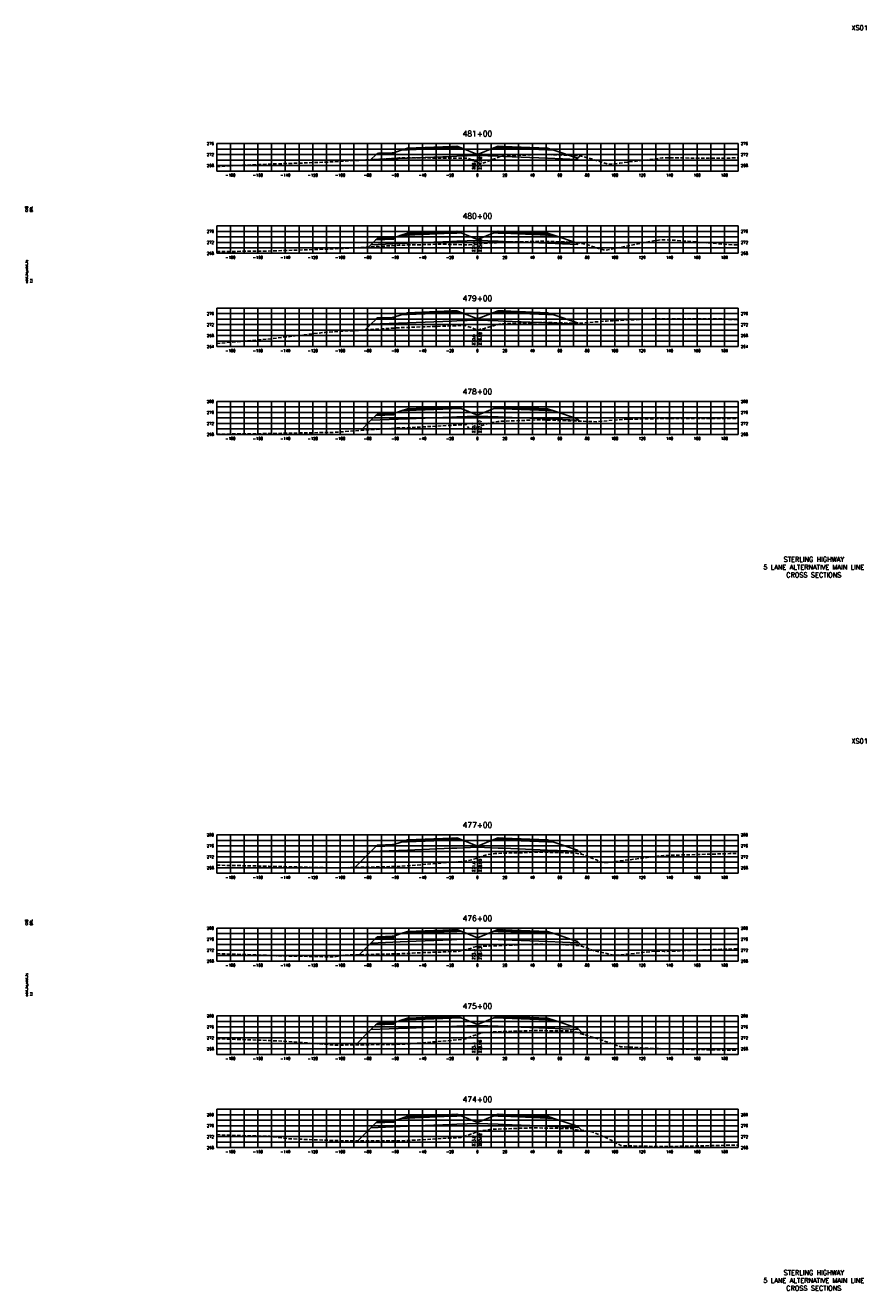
# Model space of a CAD drawing. Extents: x 37 to 10140, y -1968 to 9206.
# Tile 44 of 105: x 8067 to 8680, y 1576 to 2498. Entities that reach past the tile are written whole.
import ezdxf
from ezdxf.enums import TextEntityAlignment as Align

# ---------------------------------------------------------------- set-up
doc = ezdxf.new("R2010")
doc.units = 0
doc.header["$LTSCALE"] = 20
doc.header["$MEASUREMENT"] = 0
doc.linetypes.add('HIDDEN_050%', pattern=[0.1875, 0.125, -0.0625])
for name, color, linetype in [('S-AT-TXT175', 6, 'Continuous'), ('S-AT-TXT80', 1, 'Continuous'), ('XDATUM', 3, 'Continuous'), ('XEG', 1, 'HIDDEN_050%'), ('XFG', 2, 'Continuous'), ('XGRID', 251, 'Continuous'), ('XGRIDT', 2, 'Continuous'), ('XREF-BORDER', 7, 'Continuous')]:
    doc.layers.add(name, color=color, linetype=linetype)
doc.styles.add('L100', font='simplex.shx', dxfattribs={"height": 2})
doc.styles.add('L175', font='ROMANSM.shx', dxfattribs={"height": 3.5})
doc.styles.add('L80', font='ROMANSM.shx', dxfattribs={"height": 1.6})

# ---------------------------------------------------------------- blocks, each defined once
blk = doc.blocks.new('03025_00_att1')
at = {"layer": 'S-AT-TXT175', "style": 'L175'}
for tag, p in [('NUM', (32.402, 20.822)), ('LINE1', (30.64, 1.444)), ('LINE2', (30.64, 1.161)), ('LINE3', (30.64, 0.877))]:
    blk.add_attdef(tag, text='', height=0.175, dxfattribs=at).set_placement(p, align=Align.CENTER)
at = {"layer": 'S-AT-TXT80', "style": 'L80'}
for tag, p in [('DESIGNED', (2.094, 14.201)), ('CHECKED', (2.265, 14.201)), ('DRAFTED', (2.436, 14.201)), ('PCTB', (2.094, 11.605)), ('PSCALE', (2.265, 11.605)), ('PVIEW', (2.436, 11.605))]:
    blk.add_attdef(tag, p, '', height=0.08, rotation=90, dxfattribs=at)

msp = doc.modelspace()

# ---------------------------------------------------------------- linework, layer by layer
at = {"layer": 'XDATUM', "flags": 128}
for points in [[(8318.39, 2400.26), (8318.41, 2400.28), (8345, 2401.34), (8377, 2402.62), (8381, 2402.78), (8396, 2403.38), (8411, 2402.78), (8415, 2402.62), (8447, 2401.34), (8469, 2400.46), (8469, 2401.35), (8470.57, 2402.92)], [(8316.76, 2336.63), (8318.41, 2338.28), (8345, 2339.34), (8377, 2340.62), (8381, 2340.78), (8396, 2341.38), (8411, 2340.78), (8415, 2340.62), (8447, 2339.34), (8469, 2338.46), (8469, 2339.35), (8469.31, 2339.65)], [(8314.28, 2276.15), (8318.41, 2280.28), (8345, 2281.34), (8377, 2282.62), (8381, 2282.78), (8396, 2283.38), (8411, 2282.78), (8415, 2282.62), (8447, 2281.34), (8469, 2280.46), (8469, 2281.35), (8469.29, 2281.06)], [(8311, 2202.84), (8318.41, 2210.25), (8345, 2211.32), (8377, 2212.6), (8381, 2212.76), (8396, 2213.36), (8411, 2212.76), (8415, 2212.6), (8447, 2211.32), (8469, 2210.44), (8469, 2211.33), (8470.72, 2209.61)], [(8306.76, 1884.26), (8318.41, 1895.91), (8345, 1896.98), (8377, 1898.26), (8381, 1898.42), (8396, 1899.02), (8411, 1898.42), (8415, 1898.26), (8447, 1896.98), (8469, 1896.1), (8469, 1896.98), (8472.12, 1893.86)], [(8309.87, 1820.63), (8318.41, 1829.17), (8345, 1830.23), (8377, 1831.51), (8381, 1831.67), (8396, 1832.27), (8411, 1831.67), (8415, 1831.51), (8447, 1830.23), (8469, 1829.35), (8469, 1830.24), (8472.51, 1826.73)], [(8307.32, 1754.94), (8318.41, 1766.03), (8345, 1767.09), (8377, 1768.37), (8381, 1768.53), (8396, 1769.13), (8411, 1768.53), (8415, 1768.37), (8447, 1767.09), (8469, 1766.21), (8469, 1767.1), (8473.75, 1762.35)], [(8308.83, 1684.9), (8318.41, 1694.48), (8345, 1695.55), (8377, 1696.83), (8381, 1696.99), (8396, 1697.59), (8411, 1696.99), (8415, 1696.83), (8447, 1695.55), (8469, 1694.67), (8469, 1695.55), (8471.96, 1692.6)]]:
    msp.add_lwpolyline(points, dxfattribs=at)
at = {"layer": 'XEG', "flags": 128}
for points in [[(8206, 2395.22), (8227.94, 2396.3), (8242.61, 2396.97), (8276.09, 2398.09), (8290.61, 2398.67), (8324.24, 2400.59), (8338.61, 2401.53), (8341.49, 2401.52), (8346.89, 2401.72), (8359.39, 2401.54), (8361.84, 2401.5), (8369.66, 2401.38), (8370.61, 2401.37), (8372.85, 2401.33), (8388.86, 2401.49), (8396, 2398.34), (8398.65, 2397.18), (8398.67, 2397.16), (8399.16, 2397.35), (8412.95, 2402.68), (8417.5, 2403.16), (8417.96, 2403.19), (8421.01, 2403.3), (8444.13, 2404.11), (8447.21, 2404.01), (8468.06, 2403.28), (8471.72, 2402.75), (8472.45, 2402.67), (8475.29, 2401.97), (8475.89, 2401.79), (8491.61, 2396.96), (8499.72, 2397.73), (8530.63, 2401.54), (8564.99, 2401.43), (8578.63, 2401.42), (8586, 2401.62)], [(8206, 2333.29), (8242.91, 2333.62), (8253.5, 2333.99), (8290.91, 2335.19), (8301.36, 2335.77), (8338.92, 2337.85), (8343.63, 2338.04), (8369.35, 2338.65), (8389.02, 2338.18), (8389.23, 2338.04), (8389.93, 2338.2), (8396, 2338.72), (8399.3, 2339), (8404.88, 2339.63), (8409.84, 2339.75), (8415.07, 2340.23), (8432.44, 2340.47), (8442.54, 2340.8), (8448.77, 2340.6), (8467.33, 2340.13), (8468.57, 2339.8), (8475.67, 2338.38), (8484.82, 2335.31), (8489.13, 2334.16), (8522.74, 2340.91), (8530.93, 2341.94), (8540.66, 2341.48), (8578.94, 2338.39), (8586, 2338.1)], [(8206, 2266.25), (8243.21, 2269.45), (8284.7, 2274.35), (8291.21, 2274.7), (8332.85, 2277.32), (8339.22, 2277.77), (8345.54, 2277.98), (8387.22, 2279.46), (8388.68, 2278.91), (8395.93, 2276), (8396, 2276.01), (8398.33, 2276.59), (8401.2, 2277.3), (8409.28, 2279.66), (8411.95, 2280.26), (8413.13, 2280.61), (8423.5, 2280.94), (8441.1, 2281.62), (8454.18, 2281.37), (8467.31, 2281.02), (8473.52, 2281.14), (8482.31, 2282), (8486.12, 2282.25), (8489.95, 2282.62), (8492.42, 2282.7), (8494.63, 2282.89), (8523.22, 2284.12), (8531.23, 2284.27), (8573.6, 2284.25), (8579.24, 2283.84), (8586, 2283.48)], [(8206, 2200.17), (8243.51, 2200.56), (8246.15, 2200.67), (8291.52, 2201.47), (8294, 2201.66), (8339.52, 2204.82), (8342.75, 2204.73), (8387.87, 2207.15), (8390.17, 2203.68), (8391.05, 2203.93), (8394.56, 2204.94), (8396, 2205.39), (8406.11, 2208.57), (8409.61, 2209.15), (8410.84, 2209.46), (8419.33, 2209.77), (8440.31, 2210.61), (8456.28, 2210.14), (8466.86, 2209.76), (8470.53, 2209.61), (8480.19, 2209.35), (8483.36, 2209.25), (8487.67, 2209.69), (8494.78, 2210.29), (8499.15, 2210.66), (8504.61, 2210.98), (8527.13, 2211.47), (8531.53, 2211.58), (8577.91, 2211.63), (8579.54, 2211.62), (8581.16, 2211.58), (8586, 2211.6)], [(8206, 1885.93), (8242.47, 1885.18), (8243.81, 1885.12), (8290.32, 1883.96), (8291.82, 1883.91), (8338.18, 1884.99), (8339.82, 1885.01), (8343.47, 1885.34), (8388.9, 1889.03), (8395.13, 1890.87), (8396, 1891.17), (8402.71, 1893.46), (8405.73, 1894), (8408.56, 1894.45), (8425.98, 1894.94), (8438.94, 1895.41), (8455.88, 1895.13), (8465.83, 1894.85), (8470.11, 1894.16), (8472.53, 1893.8), (8482.74, 1889.72), (8488.2, 1887.51), (8527.15, 1892.44), (8531.84, 1893.01), (8577.48, 1894.28), (8579.84, 1894.33), (8586, 1894.43)], [(8206, 1821.43), (8238.79, 1820.37), (8244.12, 1820.13), (8249.48, 1819.89), (8292.12, 1819.01), (8294.3, 1819.55), (8298.59, 1820.34), (8333.83, 1821.25), (8340.12, 1821.42), (8347.35, 1821.62), (8348.39, 1821.78), (8354.61, 1822.11), (8382.07, 1823.05), (8391.73, 1825.38), (8393.3, 1826.19), (8395.83, 1826.67), (8396, 1826.69), (8396.03, 1826.7), (8406.58, 1827.03), (8418.74, 1827.54), (8437.88, 1828.37), (8452.67, 1828.11), (8465.43, 1827.83), (8468.71, 1827.29), (8472.56, 1826.72), (8480.47, 1823.71), (8490.32, 1821.47), (8495.92, 1820.19), (8527.08, 1823.33), (8532.14, 1823.04), (8573.8, 1824.63), (8580.14, 1824.65), (8586, 1825.25)], [(8206, 1759.4), (8244.42, 1758.08), (8253.79, 1757.73), (8292.42, 1754.74), (8301.94, 1754.87), (8340.43, 1755.33), (8351.86, 1756.08), (8386.3, 1758.96), (8391.4, 1761.02), (8396, 1762.64), (8398.41, 1763.48), (8402.15, 1763.85), (8405.31, 1764.24), (8423.64, 1764.93), (8436.59, 1765.37), (8448.93, 1765.23), (8464.82, 1765.02), (8465.85, 1764.76), (8467.99, 1764.11), (8484.97, 1758.93), (8491.76, 1756.56), (8500.21, 1753.61), (8525.95, 1752.29), (8532.44, 1752.08), (8542.68, 1751.88), (8580.45, 1750.98), (8586, 1751.27)], [(8206, 1689.62), (8209.94, 1689.12), (8244.72, 1688.3), (8258.09, 1686.51), (8292.72, 1685.13), (8306.24, 1684.89), (8340.73, 1685.03), (8353.37, 1685.6), (8384.18, 1687.45), (8392.66, 1690.31), (8396, 1691.52), (8396.91, 1691.85), (8399.52, 1692.34), (8404.9, 1693.26), (8415.72, 1693.73), (8436.27, 1694.43), (8445.93, 1694.25), (8464.2, 1693.91), (8465.72, 1693.56), (8468.02, 1693.05), (8472.62, 1692.52), (8479.58, 1691.57), (8493.53, 1685.49), (8500.5, 1681.45), (8523.81, 1680.94), (8532.74, 1680.76), (8546.99, 1681.08), (8580.75, 1681.82), (8586, 1681.9)]]:
    msp.add_lwpolyline(points, dxfattribs=at)
at = {"layer": 'XFG', "flags": 128}
for points in [[(8396, 2404.12), (8384.05, 2408.91), (8381, 2408.78), (8377, 2408.62), (8345, 2407.34), (8340.43, 2407.16), (8335, 2405.35), (8335, 2404.35), (8321.96, 2403.83), (8318.41, 2400.28), (8345, 2401.34), (8377, 2402.62), (8381, 2402.78), (8396, 2403.38), (8396, 2404.12)], [(8381, 2409.12), (8377, 2408.96), (8345, 2407.68), (8345, 2408.68), (8340.43, 2407.16), (8345, 2407.34), (8377, 2408.62), (8381, 2408.78), (8384.05, 2408.91), (8381, 2410.12), (8381, 2409.12)], [(8381, 2410.12), (8377, 2409.96), (8345, 2408.68), (8345, 2408.34), (8377, 2409.62), (8381, 2409.78), (8381, 2410.12)], [(8381, 2409.78), (8377, 2409.62), (8345, 2408.34), (8345, 2407.68), (8377, 2408.96), (8381, 2409.12), (8381, 2409.78)], [(8396, 2404.12), (8407.96, 2408.91), (8411, 2408.78), (8415, 2408.62), (8447, 2407.34), (8451.57, 2407.16), (8469, 2401.35), (8469, 2400.46), (8447, 2401.34), (8415, 2402.62), (8411, 2402.78), (8396, 2403.38)], [(8411, 2410.12), (8407.96, 2408.91), (8411, 2408.78), (8415, 2408.62), (8447, 2407.34), (8451.57, 2407.16), (8447, 2408.68), (8447, 2407.68), (8415, 2408.96), (8411, 2409.12), (8411, 2410.12)], [(8411, 2410.12), (8411, 2409.78), (8415, 2409.62), (8447, 2408.34), (8447, 2408.68), (8415, 2409.96), (8411, 2410.12)], [(8411, 2409.78), (8411, 2409.12), (8415, 2408.96), (8447, 2407.68), (8447, 2408.34), (8415, 2409.62), (8411, 2409.78)], [(8318.41, 2400.28), (8318.41, 2400.28), (8318.39, 2400.26)], [(8335, 2405.35), (8334, 2405.31), (8334, 2404.97), (8324, 2404.57), (8324, 2404.91), (8323, 2404.87), (8321.96, 2403.83), (8335, 2404.35), (8335, 2405.35)], [(8334, 2405.31), (8324, 2404.91), (8324, 2404.57), (8334, 2404.97), (8334, 2405.31)], [(8469, 2401.35), (8469, 2401.35), (8470.57, 2402.92)], [(8396, 2342.12), (8384.05, 2346.91), (8381, 2346.78), (8377, 2346.62), (8345, 2345.34), (8340.43, 2345.16), (8335, 2343.35), (8335, 2342.35), (8321.96, 2341.83), (8318.41, 2338.28), (8345, 2339.34), (8377, 2340.62), (8381, 2340.78), (8396, 2341.38), (8396, 2342.12)], [(8335, 2343.35), (8334, 2343.31), (8334, 2342.97), (8324, 2342.57), (8324, 2342.91), (8323, 2342.87), (8321.96, 2341.83), (8335, 2342.35), (8335, 2343.35)], [(8334, 2343.31), (8324, 2342.91), (8324, 2342.57), (8334, 2342.97), (8334, 2343.31)], [(8381, 2347.12), (8377, 2346.96), (8345, 2345.68), (8345, 2346.68), (8340.43, 2345.16), (8345, 2345.34), (8377, 2346.62), (8381, 2346.78), (8384.05, 2346.91), (8381, 2348.12), (8381, 2347.12)], [(8381, 2348.12), (8377, 2347.96), (8345, 2346.68), (8345, 2346.34), (8377, 2347.62), (8381, 2347.78), (8381, 2348.12)], [(8381, 2347.78), (8377, 2347.62), (8345, 2346.34), (8345, 2345.68), (8377, 2346.96), (8381, 2347.12), (8381, 2347.78)], [(8396, 2342.12), (8407.96, 2346.91), (8411, 2346.78), (8415, 2346.62), (8447, 2345.34), (8451.57, 2345.16), (8469, 2339.35), (8469, 2338.46), (8447, 2339.34), (8415, 2340.62), (8411, 2340.78), (8396, 2341.38)], [(8411, 2348.12), (8407.96, 2346.91), (8411, 2346.78), (8415, 2346.62), (8447, 2345.34), (8451.57, 2345.16), (8447, 2346.68), (8447, 2345.68), (8415, 2346.96), (8411, 2347.12), (8411, 2348.12)], [(8411, 2348.12), (8411, 2347.78), (8415, 2347.62), (8447, 2346.34), (8447, 2346.68), (8415, 2347.96), (8411, 2348.12)], [(8411, 2347.78), (8411, 2347.12), (8415, 2346.96), (8447, 2345.68), (8447, 2346.34), (8415, 2347.62), (8411, 2347.78)], [(8318.41, 2338.28), (8318.41, 2338.28), (8316.76, 2336.63)], [(8469, 2339.35), (8469, 2339.35), (8469.31, 2339.65)], [(8396, 2284.12), (8384.05, 2288.91), (8381, 2288.78), (8377, 2288.62), (8345, 2287.34), (8340.43, 2287.16), (8335, 2285.35), (8335, 2284.35), (8321.96, 2283.83), (8318.41, 2280.28), (8345, 2281.34), (8377, 2282.62), (8381, 2282.78), (8396, 2283.38), (8396, 2284.12)], [(8381, 2289.12), (8377, 2288.96), (8345, 2287.68), (8345, 2288.68), (8340.43, 2287.16), (8345, 2287.34), (8377, 2288.62), (8381, 2288.78), (8384.05, 2288.91), (8381, 2290.12), (8381, 2289.12)], [(8381, 2290.12), (8377, 2289.96), (8345, 2288.68), (8345, 2288.34), (8377, 2289.62), (8381, 2289.78), (8381, 2290.12)], [(8381, 2289.78), (8377, 2289.62), (8345, 2288.34), (8345, 2287.68), (8377, 2288.96), (8381, 2289.12), (8381, 2289.78)], [(8396, 2284.12), (8407.96, 2288.91), (8411, 2288.78), (8415, 2288.62), (8447, 2287.34), (8451.57, 2287.16), (8469, 2281.35), (8469, 2280.46), (8447, 2281.34), (8415, 2282.62), (8411, 2282.78), (8396, 2283.38)], [(8411, 2290.12), (8407.96, 2288.91), (8411, 2288.78), (8415, 2288.62), (8447, 2287.34), (8451.57, 2287.16), (8447, 2288.68), (8447, 2287.68), (8415, 2288.96), (8411, 2289.12), (8411, 2290.12)], [(8411, 2290.12), (8411, 2289.78), (8415, 2289.62), (8447, 2288.34), (8447, 2288.68), (8415, 2289.96), (8411, 2290.12)], [(8411, 2289.78), (8411, 2289.12), (8415, 2288.96), (8447, 2287.68), (8447, 2288.34), (8415, 2289.62), (8411, 2289.78)], [(8318.41, 2280.28), (8318.41, 2280.28), (8314.28, 2276.15)], [(8335, 2285.35), (8334, 2285.31), (8334, 2284.97), (8324, 2284.57), (8324, 2284.91), (8323, 2284.87), (8321.96, 2283.83), (8335, 2284.35), (8335, 2285.35)], [(8334, 2285.31), (8324, 2284.91), (8324, 2284.57), (8334, 2284.97), (8334, 2285.31)], [(8469, 2281.35), (8469, 2281.35), (8469.29, 2281.06)], [(8396, 2214.1), (8384.05, 2218.88), (8381, 2218.76), (8377, 2218.6), (8345, 2217.32), (8340.43, 2217.14), (8335, 2215.33), (8335, 2214.33), (8321.96, 2213.8), (8318.41, 2210.25), (8345, 2211.32), (8377, 2212.6), (8381, 2212.76), (8396, 2213.36), (8396, 2214.1)], [(8335, 2215.33), (8334, 2215.29), (8334, 2214.95), (8324, 2214.55), (8324, 2214.89), (8323, 2214.85), (8321.96, 2213.8), (8335, 2214.33), (8335, 2215.33)], [(8334, 2215.29), (8324, 2214.89), (8324, 2214.55), (8334, 2214.95), (8334, 2215.29)], [(8381, 2219.1), (8377, 2218.94), (8345, 2217.66), (8345, 2218.66), (8340.43, 2217.14), (8345, 2217.32), (8377, 2218.6), (8381, 2218.76), (8384.05, 2218.88), (8381, 2220.1), (8381, 2219.1)], [(8381, 2220.1), (8377, 2219.94), (8345, 2218.66), (8345, 2218.32), (8377, 2219.6), (8381, 2219.76), (8381, 2220.1)], [(8381, 2219.76), (8377, 2219.6), (8345, 2218.32), (8345, 2217.66), (8377, 2218.94), (8381, 2219.1), (8381, 2219.76)], [(8396, 2214.1), (8407.96, 2218.88), (8411, 2218.76), (8415, 2218.6), (8447, 2217.32), (8451.57, 2217.14), (8469, 2211.33), (8469, 2210.44), (8447, 2211.32), (8415, 2212.6), (8411, 2212.76), (8396, 2213.36)], [(8411, 2220.1), (8407.96, 2218.88), (8411, 2218.76), (8415, 2218.6), (8447, 2217.32), (8451.57, 2217.14), (8447, 2218.66), (8447, 2217.66), (8415, 2218.94), (8411, 2219.1), (8411, 2220.1)], [(8411, 2220.1), (8411, 2219.76), (8415, 2219.6), (8447, 2218.32), (8447, 2218.66), (8415, 2219.94), (8411, 2220.1)], [(8411, 2219.76), (8411, 2219.1), (8415, 2218.94), (8447, 2217.66), (8447, 2218.32), (8415, 2219.6), (8411, 2219.76)], [(8318.41, 2210.25), (8318.41, 2210.25), (8311, 2202.84)], [(8469, 2211.33), (8469, 2211.33), (8470.72, 2209.61)], [(8396, 1899.76), (8384.05, 1904.54), (8381, 1904.42), (8377, 1904.26), (8345, 1902.98), (8340.43, 1902.79), (8335, 1900.98), (8335, 1899.98), (8321.96, 1899.46), (8318.41, 1895.91), (8345, 1896.98), (8377, 1898.26), (8381, 1898.42), (8396, 1899.02), (8396, 1899.76)], [(8335, 1900.98), (8334, 1900.94), (8334, 1900.6), (8324, 1900.2), (8324, 1900.54), (8323, 1900.5), (8321.96, 1899.46), (8335, 1899.98), (8335, 1900.98)], [(8334, 1900.94), (8324, 1900.54), (8324, 1900.2), (8334, 1900.6), (8334, 1900.94)], [(8381, 1904.76), (8377, 1904.6), (8345, 1903.32), (8345, 1904.32), (8340.43, 1902.79), (8345, 1902.98), (8377, 1904.26), (8381, 1904.42), (8384.05, 1904.54), (8381, 1905.76), (8381, 1904.76)], [(8381, 1905.76), (8377, 1905.6), (8345, 1904.32), (8345, 1903.98), (8377, 1905.26), (8381, 1905.42), (8381, 1905.76)], [(8381, 1905.42), (8377, 1905.26), (8345, 1903.98), (8345, 1903.32), (8377, 1904.6), (8381, 1904.76), (8381, 1905.42)], [(8396, 1899.76), (8407.96, 1904.54), (8411, 1904.42), (8415, 1904.26), (8447, 1902.98), (8451.57, 1902.79), (8469, 1896.98), (8469, 1896.1), (8447, 1896.98), (8415, 1898.26), (8411, 1898.42), (8396, 1899.02)], [(8411, 1905.76), (8407.96, 1904.54), (8411, 1904.42), (8415, 1904.26), (8447, 1902.98), (8451.57, 1902.79), (8447, 1904.32), (8447, 1903.32), (8415, 1904.6), (8411, 1904.76), (8411, 1905.76)], [(8411, 1905.76), (8411, 1905.42), (8415, 1905.26), (8447, 1903.98), (8447, 1904.32), (8415, 1905.6), (8411, 1905.76)], [(8411, 1905.42), (8411, 1904.76), (8415, 1904.6), (8447, 1903.32), (8447, 1903.98), (8415, 1905.26), (8411, 1905.42)], [(8318.41, 1895.91), (8318.41, 1895.91), (8306.76, 1884.26)], [(8469, 1896.98), (8469, 1896.98), (8472.12, 1893.86)], [(8396, 1833.01), (8384.05, 1837.79), (8381, 1837.67), (8377, 1837.51), (8345, 1836.23), (8340.43, 1836.05), (8335, 1834.24), (8335, 1833.24), (8321.96, 1832.72), (8318.41, 1829.17), (8345, 1830.23), (8377, 1831.51), (8381, 1831.67), (8396, 1832.27), (8396, 1833.01)], [(8381, 1838.01), (8377, 1837.85), (8345, 1836.57), (8345, 1837.57), (8340.43, 1836.05), (8345, 1836.23), (8377, 1837.51), (8381, 1837.67), (8384.05, 1837.79), (8381, 1839.01), (8381, 1838.01)], [(8381, 1839.01), (8377, 1838.85), (8345, 1837.57), (8345, 1837.23), (8377, 1838.51), (8381, 1838.67), (8381, 1839.01)], [(8381, 1838.67), (8377, 1838.51), (8345, 1837.23), (8345, 1836.57), (8377, 1837.85), (8381, 1838.01), (8381, 1838.67)], [(8396, 1833.01), (8407.96, 1837.79), (8411, 1837.67), (8415, 1837.51), (8447, 1836.23), (8451.57, 1836.05), (8469, 1830.24), (8469, 1829.35), (8447, 1830.23), (8415, 1831.51), (8411, 1831.67), (8396, 1832.27)], [(8411, 1839.01), (8407.96, 1837.79), (8411, 1837.67), (8415, 1837.51), (8447, 1836.23), (8451.57, 1836.05), (8447, 1837.57), (8447, 1836.57), (8415, 1837.85), (8411, 1838.01), (8411, 1839.01)], [(8411, 1839.01), (8411, 1838.67), (8415, 1838.51), (8447, 1837.23), (8447, 1837.57), (8415, 1838.85), (8411, 1839.01)], [(8411, 1838.67), (8411, 1838.01), (8415, 1837.85), (8447, 1836.57), (8447, 1837.23), (8415, 1838.51), (8411, 1838.67)], [(8318.41, 1829.17), (8318.41, 1829.17), (8309.87, 1820.63)], [(8335, 1834.24), (8334, 1834.2), (8334, 1833.86), (8324, 1833.46), (8324, 1833.8), (8323, 1833.76), (8321.96, 1832.72), (8335, 1833.24), (8335, 1834.24)], [(8334, 1834.2), (8324, 1833.8), (8324, 1833.46), (8334, 1833.86), (8334, 1834.2)], [(8469, 1830.24), (8469, 1830.24), (8472.51, 1826.73)], [(8396, 1769.87), (8384.05, 1774.65), (8381, 1774.53), (8377, 1774.37), (8345, 1773.09), (8340.43, 1772.91), (8335, 1771.1), (8335, 1770.1), (8321.96, 1769.58), (8318.41, 1766.03), (8345, 1767.09), (8377, 1768.37), (8381, 1768.53), (8396, 1769.13), (8396, 1769.87)], [(8381, 1774.87), (8377, 1774.71), (8345, 1773.43), (8345, 1774.43), (8340.43, 1772.91), (8345, 1773.09), (8377, 1774.37), (8381, 1774.53), (8384.05, 1774.65), (8381, 1775.87), (8381, 1774.87)], [(8381, 1775.87), (8377, 1775.71), (8345, 1774.43), (8345, 1774.09), (8377, 1775.37), (8381, 1775.53), (8381, 1775.87)], [(8381, 1775.53), (8377, 1775.37), (8345, 1774.09), (8345, 1773.43), (8377, 1774.71), (8381, 1774.87), (8381, 1775.53)], [(8396, 1769.87), (8407.96, 1774.65), (8411, 1774.53), (8415, 1774.37), (8447, 1773.09), (8451.57, 1772.91), (8469, 1767.1), (8469, 1766.21), (8447, 1767.09), (8415, 1768.37), (8411, 1768.53), (8396, 1769.13)], [(8411, 1775.87), (8407.96, 1774.65), (8411, 1774.53), (8415, 1774.37), (8447, 1773.09), (8451.57, 1772.91), (8447, 1774.43), (8447, 1773.43), (8415, 1774.71), (8411, 1774.87), (8411, 1775.87)], [(8411, 1775.87), (8411, 1775.53), (8415, 1775.37), (8447, 1774.09), (8447, 1774.43), (8415, 1775.71), (8411, 1775.87)], [(8411, 1775.53), (8411, 1774.87), (8415, 1774.71), (8447, 1773.43), (8447, 1774.09), (8415, 1775.37), (8411, 1775.53)], [(8318.41, 1766.03), (8318.41, 1766.03), (8307.32, 1754.94)], [(8335, 1771.1), (8334, 1771.06), (8334, 1770.72), (8324, 1770.32), (8324, 1770.66), (8323, 1770.62), (8321.96, 1769.58), (8335, 1770.1), (8335, 1771.1)], [(8334, 1771.06), (8324, 1770.66), (8324, 1770.32), (8334, 1770.72), (8334, 1771.06)], [(8469, 1767.1), (8469, 1767.1), (8473.75, 1762.35)], [(8396, 1698.33), (8384.05, 1703.11), (8381, 1702.99), (8377, 1702.83), (8345, 1701.55), (8340.43, 1701.36), (8335, 1699.55), (8335, 1698.55), (8321.96, 1698.03), (8318.41, 1694.48), (8345, 1695.55), (8377, 1696.83), (8381, 1696.99), (8396, 1697.59), (8396, 1698.33)], [(8335, 1699.55), (8334, 1699.51), (8334, 1699.17), (8324, 1698.77), (8324, 1699.11), (8323, 1699.07), (8321.96, 1698.03), (8335, 1698.55), (8335, 1699.55)], [(8334, 1699.51), (8324, 1699.11), (8324, 1698.77), (8334, 1699.17), (8334, 1699.51)], [(8381, 1703.33), (8377, 1703.17), (8345, 1701.89), (8345, 1702.89), (8340.43, 1701.36), (8345, 1701.55), (8377, 1702.83), (8381, 1702.99), (8384.05, 1703.11), (8381, 1704.33), (8381, 1703.33)], [(8381, 1704.33), (8377, 1704.17), (8345, 1702.89), (8345, 1702.55), (8377, 1703.83), (8381, 1703.99), (8381, 1704.33)], [(8381, 1703.99), (8377, 1703.83), (8345, 1702.55), (8345, 1701.89), (8377, 1703.17), (8381, 1703.33), (8381, 1703.99)], [(8396, 1698.33), (8407.96, 1703.11), (8411, 1702.99), (8415, 1702.83), (8447, 1701.55), (8451.57, 1701.36), (8469, 1695.55), (8469, 1694.67), (8447, 1695.55), (8415, 1696.83), (8411, 1696.99), (8396, 1697.59)], [(8411, 1704.33), (8407.96, 1703.11), (8411, 1702.99), (8415, 1702.83), (8447, 1701.55), (8451.57, 1701.36), (8447, 1702.89), (8447, 1701.89), (8415, 1703.17), (8411, 1703.33), (8411, 1704.33)], [(8411, 1704.33), (8411, 1703.99), (8415, 1703.83), (8447, 1702.55), (8447, 1702.89), (8415, 1704.17), (8411, 1704.33)], [(8411, 1703.99), (8411, 1703.33), (8415, 1703.17), (8447, 1701.89), (8447, 1702.55), (8415, 1703.83), (8411, 1703.99)], [(8318.41, 1694.48), (8318.41, 1694.48), (8308.83, 1684.9)], [(8469, 1695.55), (8469, 1695.55), (8471.96, 1692.6)]]:
    msp.add_lwpolyline(points, dxfattribs=at)
at = {"layer": 'XGRID'}
for p, q in [((8206, 2392), (8206, 2412)), ((8206, 2412), (8586, 2412)), ((8206, 2408), (8586, 2408)), ((8216, 2392), (8216, 2412)), ((8226, 2392), (8226, 2412)), ((8236, 2392), (8236, 2412)), ((8246, 2392), (8246, 2412)), ((8256, 2392), (8256, 2412)), ((8266, 2392), (8266, 2412)), ((8276, 2392), (8276, 2412)), ((8286, 2392), (8286, 2412)), ((8296, 2392), (8296, 2412)), ((8306, 2392), (8306, 2412)), ((8316, 2392), (8316, 2412)), ((8326, 2392), (8326, 2412)), ((8336, 2392), (8336, 2412)), ((8346, 2392), (8346, 2412)), ((8356, 2392), (8356, 2412)), ((8366, 2392), (8366, 2412)), ((8376, 2392), (8376, 2412)), ((8386, 2392), (8386, 2412)), ((8396, 2392), (8396, 2412)), ((8406, 2392), (8406, 2412)), ((8416, 2392), (8416, 2412)), ((8426, 2392), (8426, 2412)), ((8436, 2392), (8436, 2412)), ((8446, 2392), (8446, 2412)), ((8456, 2392), (8456, 2412)), ((8466, 2392), (8466, 2412)), ((8476, 2392), (8476, 2412)), ((8486, 2392), (8486, 2412)), ((8496, 2392), (8496, 2412)), ((8506, 2392), (8506, 2412)), ((8516, 2392), (8516, 2412)), ((8526, 2392), (8526, 2412)), ((8536, 2392), (8536, 2412)), ((8546, 2392), (8546, 2412)), ((8556, 2392), (8556, 2412)), ((8566, 2392), (8566, 2412)), ((8576, 2392), (8576, 2412)), ((8586, 2392), (8586, 2412)), ((8206, 2404), (8586, 2404)), ((8206, 2400), (8586, 2400)), ((8206, 2396), (8586, 2396)), ((8206, 2392), (8586, 2392)), ((8206, 2332), (8206, 2352)), ((8206, 2352), (8586, 2352)), ((8206, 2348), (8586, 2348)), ((8206, 2344), (8586, 2344)), ((8216, 2332), (8216, 2352)), ((8226, 2332), (8226, 2352)), ((8236, 2332), (8236, 2352)), ((8246, 2332), (8246, 2352)), ((8256, 2332), (8256, 2352)), ((8266, 2332), (8266, 2352)), ((8276, 2332), (8276, 2352)), ((8286, 2332), (8286, 2352)), ((8296, 2332), (8296, 2352)), ((8306, 2332), (8306, 2352)), ((8316, 2332), (8316, 2352)), ((8326, 2332), (8326, 2352)), ((8336, 2332), (8336, 2352)), ((8346, 2332), (8346, 2352)), ((8356, 2332), (8356, 2352)), ((8366, 2332), (8366, 2352)), ((8376, 2332), (8376, 2352)), ((8386, 2332), (8386, 2352)), ((8396, 2332), (8396, 2352)), ((8406, 2332), (8406, 2352)), ((8416, 2332), (8416, 2352)), ((8426, 2332), (8426, 2352)), ((8436, 2332), (8436, 2352)), ((8446, 2332), (8446, 2352)), ((8456, 2332), (8456, 2352)), ((8466, 2332), (8466, 2352)), ((8476, 2332), (8476, 2352)), ((8486, 2332), (8486, 2352)), ((8496, 2332), (8496, 2352)), ((8506, 2332), (8506, 2352)), ((8516, 2332), (8516, 2352)), ((8526, 2332), (8526, 2352)), ((8536, 2332), (8536, 2352)), ((8546, 2332), (8546, 2352)), ((8556, 2332), (8556, 2352)), ((8566, 2332), (8566, 2352)), ((8576, 2332), (8576, 2352)), ((8586, 2332), (8586, 2352)), ((8206, 2340), (8586, 2340)), ((8206, 2336), (8586, 2336)), ((8206, 2332), (8586, 2332)), ((8206, 2264), (8206, 2292)), ((8206, 2292), (8586, 2292)), ((8206, 2288), (8586, 2288)), ((8216, 2264), (8216, 2292)), ((8226, 2264), (8226, 2292)), ((8236, 2264), (8236, 2292)), ((8246, 2264), (8246, 2292)), ((8256, 2264), (8256, 2292)), ((8266, 2264), (8266, 2292)), ((8276, 2264), (8276, 2292)), ((8286, 2264), (8286, 2292)), ((8296, 2264), (8296, 2292)), ((8306, 2264), (8306, 2292)), ((8316, 2264), (8316, 2292)), ((8326, 2264), (8326, 2292)), ((8336, 2264), (8336, 2292)), ((8346, 2264), (8346, 2292)), ((8356, 2264), (8356, 2292)), ((8366, 2264), (8366, 2292)), ((8376, 2264), (8376, 2292)), ((8386, 2264), (8386, 2292)), ((8396, 2264), (8396, 2292)), ((8406, 2264), (8406, 2292)), ((8416, 2264), (8416, 2292)), ((8426, 2264), (8426, 2292)), ((8436, 2264), (8436, 2292)), ((8446, 2264), (8446, 2292)), ((8456, 2264), (8456, 2292)), ((8466, 2264), (8466, 2292)), ((8476, 2264), (8476, 2292)), ((8486, 2264), (8486, 2292)), ((8496, 2264), (8496, 2292)), ((8506, 2264), (8506, 2292)), ((8516, 2264), (8516, 2292)), ((8526, 2264), (8526, 2292)), ((8536, 2264), (8536, 2292)), ((8546, 2264), (8546, 2292)), ((8556, 2264), (8556, 2292)), ((8566, 2264), (8566, 2292)), ((8576, 2264), (8576, 2292)), ((8586, 2264), (8586, 2292)), ((8206, 2284), (8586, 2284)), ((8206, 2280), (8586, 2280)), ((8206, 2276), (8586, 2276)), ((8206, 2272), (8586, 2272)), ((8206, 2268), (8586, 2268)), ((8206, 2264), (8586, 2264)), ((8206, 2200), (8206, 2224)), ((8206, 2224), (8586, 2224)), ((8216, 2200), (8216, 2224)), ((8226, 2200), (8226, 2224)), ((8236, 2200), (8236, 2224)), ((8246, 2200), (8246, 2224)), ((8256, 2200), (8256, 2224)), ((8266, 2200), (8266, 2224)), ((8276, 2200), (8276, 2224)), ((8286, 2200), (8286, 2224)), ((8296, 2200), (8296, 2224)), ((8306, 2200), (8306, 2224)), ((8316, 2200), (8316, 2224)), ((8326, 2200), (8326, 2224)), ((8336, 2200), (8336, 2224)), ((8346, 2200), (8346, 2224)), ((8356, 2200), (8356, 2224)), ((8366, 2200), (8366, 2224)), ((8376, 2200), (8376, 2224)), ((8386, 2200), (8386, 2224)), ((8396, 2200), (8396, 2224)), ((8406, 2200), (8406, 2224)), ((8416, 2200), (8416, 2224)), ((8426, 2200), (8426, 2224)), ((8436, 2200), (8436, 2224)), ((8446, 2200), (8446, 2224)), ((8456, 2200), (8456, 2224)), ((8466, 2200), (8466, 2224)), ((8476, 2200), (8476, 2224)), ((8486, 2200), (8486, 2224)), ((8496, 2200), (8496, 2224)), ((8506, 2200), (8506, 2224)), ((8516, 2200), (8516, 2224)), ((8526, 2200), (8526, 2224)), ((8536, 2200), (8536, 2224)), ((8546, 2200), (8546, 2224)), ((8556, 2200), (8556, 2224)), ((8566, 2200), (8566, 2224)), ((8576, 2200), (8576, 2224)), ((8586, 2200), (8586, 2224)), ((8206, 2220), (8586, 2220)), ((8206, 2216), (8586, 2216)), ((8206, 2212), (8586, 2212)), ((8206, 2208), (8586, 2208)), ((8206, 2204), (8586, 2204)), ((8206, 2200), (8586, 2200)), ((8206, 1880), (8206, 1908)), ((8206, 1908), (8586, 1908)), ((8206, 1904), (8586, 1904)), ((8216, 1880), (8216, 1908)), ((8226, 1880), (8226, 1908)), ((8236, 1880), (8236, 1908)), ((8246, 1880), (8246, 1908)), ((8256, 1880), (8256, 1908)), ((8266, 1880), (8266, 1908)), ((8276, 1880), (8276, 1908)), ((8286, 1880), (8286, 1908)), ((8296, 1880), (8296, 1908)), ((8306, 1880), (8306, 1908)), ((8316, 1880), (8316, 1908)), ((8326, 1880), (8326, 1908)), ((8336, 1880), (8336, 1908)), ((8346, 1880), (8346, 1908)), ((8356, 1880), (8356, 1908)), ((8366, 1880), (8366, 1908)), ((8376, 1880), (8376, 1908)), ((8386, 1880), (8386, 1908)), ((8396, 1880), (8396, 1908)), ((8406, 1880), (8406, 1908)), ((8416, 1880), (8416, 1908)), ((8426, 1880), (8426, 1908)), ((8436, 1880), (8436, 1908)), ((8446, 1880), (8446, 1908)), ((8456, 1880), (8456, 1908)), ((8466, 1880), (8466, 1908)), ((8476, 1880), (8476, 1908)), ((8486, 1880), (8486, 1908)), ((8496, 1880), (8496, 1908)), ((8506, 1880), (8506, 1908)), ((8516, 1880), (8516, 1908)), ((8526, 1880), (8526, 1908)), ((8536, 1880), (8536, 1908)), ((8546, 1880), (8546, 1908)), ((8556, 1880), (8556, 1908)), ((8566, 1880), (8566, 1908)), ((8576, 1880), (8576, 1908)), ((8586, 1880), (8586, 1908)), ((8206, 1900), (8586, 1900)), ((8206, 1896), (8586, 1896)), ((8206, 1892), (8586, 1892)), ((8206, 1888), (8586, 1888)), ((8206, 1884), (8586, 1884)), ((8206, 1880), (8586, 1880)), ((8206, 1816), (8206, 1840)), ((8206, 1840), (8586, 1840)), ((8206, 1836), (8586, 1836)), ((8216, 1816), (8216, 1840)), ((8226, 1816), (8226, 1840)), ((8236, 1816), (8236, 1840)), ((8246, 1816), (8246, 1840)), ((8256, 1816), (8256, 1840)), ((8266, 1816), (8266, 1840)), ((8276, 1816), (8276, 1840)), ((8286, 1816), (8286, 1840)), ((8296, 1816), (8296, 1840)), ((8306, 1816), (8306, 1840)), ((8316, 1816), (8316, 1840)), ((8326, 1816), (8326, 1840)), ((8336, 1816), (8336, 1840)), ((8346, 1816), (8346, 1840)), ((8356, 1816), (8356, 1840)), ((8366, 1816), (8366, 1840)), ((8376, 1816), (8376, 1840)), ((8386, 1816), (8386, 1840)), ((8396, 1816), (8396, 1840)), ((8406, 1816), (8406, 1840)), ((8416, 1816), (8416, 1840)), ((8426, 1816), (8426, 1840)), ((8436, 1816), (8436, 1840)), ((8446, 1816), (8446, 1840)), ((8456, 1816), (8456, 1840)), ((8466, 1816), (8466, 1840)), ((8476, 1816), (8476, 1840)), ((8486, 1816), (8486, 1840)), ((8496, 1816), (8496, 1840)), ((8506, 1816), (8506, 1840)), ((8516, 1816), (8516, 1840)), ((8526, 1816), (8526, 1840)), ((8536, 1816), (8536, 1840)), ((8546, 1816), (8546, 1840)), ((8556, 1816), (8556, 1840)), ((8566, 1816), (8566, 1840)), ((8576, 1816), (8576, 1840)), ((8586, 1816), (8586, 1840)), ((8206, 1832), (8586, 1832)), ((8206, 1828), (8586, 1828)), ((8206, 1824), (8586, 1824)), ((8206, 1820), (8586, 1820)), ((8206, 1816), (8586, 1816)), ((8206, 1748), (8206, 1776)), ((8206, 1776), (8586, 1776)), ((8206, 1772), (8586, 1772)), ((8216, 1748), (8216, 1776)), ((8226, 1748), (8226, 1776)), ((8236, 1748), (8236, 1776)), ((8246, 1748), (8246, 1776)), ((8256, 1748), (8256, 1776)), ((8266, 1748), (8266, 1776)), ((8276, 1748), (8276, 1776)), ((8286, 1748), (8286, 1776)), ((8296, 1748), (8296, 1776)), ((8306, 1748), (8306, 1776)), ((8316, 1748), (8316, 1776)), ((8326, 1748), (8326, 1776)), ((8336, 1748), (8336, 1776)), ((8346, 1748), (8346, 1776)), ((8356, 1748), (8356, 1776)), ((8366, 1748), (8366, 1776)), ((8376, 1748), (8376, 1776)), ((8386, 1748), (8386, 1776)), ((8396, 1748), (8396, 1776)), ((8406, 1748), (8406, 1776)), ((8416, 1748), (8416, 1776)), ((8426, 1748), (8426, 1776)), ((8436, 1748), (8436, 1776)), ((8446, 1748), (8446, 1776)), ((8456, 1748), (8456, 1776)), ((8466, 1748), (8466, 1776)), ((8476, 1748), (8476, 1776)), ((8486, 1748), (8486, 1776)), ((8496, 1748), (8496, 1776)), ((8506, 1748), (8506, 1776)), ((8516, 1748), (8516, 1776)), ((8526, 1748), (8526, 1776)), ((8536, 1748), (8536, 1776)), ((8546, 1748), (8546, 1776)), ((8556, 1748), (8556, 1776)), ((8566, 1748), (8566, 1776)), ((8576, 1748), (8576, 1776)), ((8586, 1748), (8586, 1776)), ((8206, 1768), (8586, 1768)), ((8206, 1764), (8586, 1764)), ((8206, 1760), (8586, 1760)), ((8206, 1756), (8586, 1756)), ((8206, 1752), (8586, 1752)), ((8206, 1748), (8586, 1748)), ((8206, 1680), (8206, 1708)), ((8206, 1708), (8586, 1708)), ((8216, 1680), (8216, 1708)), ((8226, 1680), (8226, 1708)), ((8236, 1680), (8236, 1708)), ((8246, 1680), (8246, 1708)), ((8256, 1680), (8256, 1708)), ((8266, 1680), (8266, 1708)), ((8276, 1680), (8276, 1708)), ((8286, 1680), (8286, 1708)), ((8296, 1680), (8296, 1708)), ((8306, 1680), (8306, 1708)), ((8316, 1680), (8316, 1708)), ((8326, 1680), (8326, 1708)), ((8336, 1680), (8336, 1708)), ((8346, 1680), (8346, 1708)), ((8356, 1680), (8356, 1708)), ((8366, 1680), (8366, 1708)), ((8376, 1680), (8376, 1708)), ((8386, 1680), (8386, 1708)), ((8396, 1680), (8396, 1708)), ((8406, 1680), (8406, 1708)), ((8416, 1680), (8416, 1708)), ((8426, 1680), (8426, 1708)), ((8436, 1680), (8436, 1708)), ((8446, 1680), (8446, 1708)), ((8456, 1680), (8456, 1708)), ((8466, 1680), (8466, 1708)), ((8476, 1680), (8476, 1708)), ((8486, 1680), (8486, 1708)), ((8496, 1680), (8496, 1708)), ((8506, 1680), (8506, 1708)), ((8516, 1680), (8516, 1708)), ((8526, 1680), (8526, 1708)), ((8536, 1680), (8536, 1708)), ((8546, 1680), (8546, 1708)), ((8556, 1680), (8556, 1708)), ((8566, 1680), (8566, 1708)), ((8576, 1680), (8576, 1708)), ((8586, 1680), (8586, 1708)), ((8206, 1704), (8586, 1704)), ((8206, 1700), (8586, 1700)), ((8206, 1696), (8586, 1696)), ((8206, 1692), (8586, 1692)), ((8206, 1688), (8586, 1688)), ((8206, 1684), (8586, 1684)), ((8206, 1680), (8586, 1680))]:
    msp.add_line(p, q, dxfattribs=at)

# ---------------------------------------------------------------- block references
at = {"layer": 'XREF-BORDER'}
ref = msp.add_blockref('03025_00_att1', (8026.45, 2078.23), dxfattribs=dict(at, xscale=20, yscale=20, zscale=20))
ref.add_attrib('LINE1', 'STERLING HIGHWAY', dxfattribs={"layer": 'S-AT-TXT175', "height": 3.5, "style": 'L175'}).set_placement((8641.07, 2107.1), align=Align.CENTER)
ref.add_attrib('LINE2', '5 LANE ALTERNATIVE MAIN LINE', dxfattribs={"layer": 'S-AT-TXT175', "height": 3.5, "style": 'L175'}).set_placement((8641.07, 2101.44), align=Align.CENTER)
ref.add_attrib('LINE3', 'CROSS SECTIONS', dxfattribs={"layer": 'S-AT-TXT175', "height": 3.5, "style": 'L175'}).set_placement((8641.07, 2095.77), align=Align.CENTER)
ref.add_attrib('NUM', 'XS01', dxfattribs={"layer": 'S-AT-TXT175', "height": 3.5, "style": 'L175'}).set_placement((8674.49, 2494.66), align=Align.CENTER)
ref.add_attrib('DESIGNED', 'CAB', (8068.33, 2362.25), dxfattribs={"layer": 'S-AT-TXT80', "height": 1.6, "rotation": 90, "style": 'L80'})
ref.add_attrib('CHECKED', 'DRL', (8071.74, 2362.25), dxfattribs={"layer": 'S-AT-TXT80', "height": 1.6, "rotation": 90, "style": 'L80'})
ref.add_attrib('PCTB', 'adot_hs,adot_fs', (8068.33, 2310.32), dxfattribs={"layer": 'S-AT-TXT80', "height": 1.6, "rotation": 90, "style": 'L80'})
ref.add_attrib('PSCALE', '1:1', (8071.74, 2310.32), dxfattribs={"layer": 'S-AT-TXT80', "height": 1.6, "rotation": 90, "style": 'L80'})
ref = msp.add_blockref('03025_00_att1', (8026.45, 1558.23), dxfattribs=dict(at, xscale=20, yscale=20, zscale=20))
ref.add_attrib('LINE1', 'STERLING HIGHWAY', dxfattribs={"layer": 'S-AT-TXT175', "height": 3.5, "style": 'L175'}).set_placement((8641.07, 1587.1), align=Align.CENTER)
ref.add_attrib('LINE2', '5 LANE ALTERNATIVE MAIN LINE', dxfattribs={"layer": 'S-AT-TXT175', "height": 3.5, "style": 'L175'}).set_placement((8641.07, 1581.44), align=Align.CENTER)
ref.add_attrib('LINE3', 'CROSS SECTIONS', dxfattribs={"layer": 'S-AT-TXT175', "height": 3.5, "style": 'L175'}).set_placement((8641.07, 1575.77), align=Align.CENTER)
ref.add_attrib('NUM', 'XS01', dxfattribs={"layer": 'S-AT-TXT175', "height": 3.5, "style": 'L175'}).set_placement((8674.49, 1974.66), align=Align.CENTER)
ref.add_attrib('DESIGNED', 'CAB', (8068.33, 1842.25), dxfattribs={"layer": 'S-AT-TXT80', "height": 1.6, "rotation": 90, "style": 'L80'})
ref.add_attrib('CHECKED', 'DRL', (8071.74, 1842.25), dxfattribs={"layer": 'S-AT-TXT80', "height": 1.6, "rotation": 90, "style": 'L80'})
ref.add_attrib('PCTB', 'adot_hs,adot_fs', (8068.33, 1790.32), dxfattribs={"layer": 'S-AT-TXT80', "height": 1.6, "rotation": 90, "style": 'L80'})
ref.add_attrib('PSCALE', '1:1', (8071.74, 1790.32), dxfattribs={"layer": 'S-AT-TXT80', "height": 1.6, "rotation": 90, "style": 'L80'})

# ---------------------------------------------------------------- texts
at = {"layer": 'XGRIDT', "style": 'L100'}
for s, p in [('481+00', (8396, 2416)), ('480+00', (8396, 2356)), ('479+00', (8396, 2296)), ('478+00', (8396, 2228)), ('477+00', (8396, 1912)), ('476+00', (8396, 1844)), ('475+00', (8396, 1780)), ('474+00', (8396, 1712))]:
    msp.add_text(s, height=4, dxfattribs=at).set_placement(p, align=Align.BOTTOM_CENTER)
for s, p in [('276', (8204, 2412)), ('272', (8204, 2404)), ('268', (8204, 2396)), ('276', (8204, 2348)), ('272', (8204, 2340)), ('268', (8204, 2332)), ('276', (8204, 2288)), ('272', (8204, 2280)), ('268', (8204, 2272)), ('264', (8204, 2264)), ('280', (8204, 2224)), ('276', (8204, 2216)), ('272', (8204, 2208)), ('268', (8204, 2200)), ('280', (8204, 1908)), ('276', (8204, 1900)), ('272', (8204, 1892)), ('268', (8204, 1884)), ('280', (8204, 1840)), ('276', (8204, 1832)), ('272', (8204, 1824)), ('268', (8204, 1816)), ('280', (8204, 1776)), ('276', (8204, 1768)), ('272', (8204, 1760)), ('268', (8204, 1752)), ('280', (8204, 1704)), ('276', (8204, 1696)), ('272', (8204, 1688)), ('268', (8204, 1680))]:
    msp.add_text(s, height=2, dxfattribs=at).set_placement(p, align=Align.MIDDLE_RIGHT)
for s, p in [('276', (8588, 2412)), ('272', (8588, 2404)), ('268', (8588, 2396)), ('276', (8588, 2348)), ('272', (8588, 2340)), ('268', (8588, 2332)), ('276', (8588, 2288)), ('272', (8588, 2280)), ('268', (8588, 2272)), ('264', (8588, 2264)), ('280', (8588, 2224)), ('276', (8588, 2216)), ('272', (8588, 2208)), ('268', (8588, 2200)), ('280', (8588, 1908)), ('276', (8588, 1900)), ('272', (8588, 1892)), ('268', (8588, 1884)), ('280', (8588, 1840)), ('276', (8588, 1832)), ('272', (8588, 1824)), ('268', (8588, 1816)), ('280', (8588, 1776)), ('276', (8588, 1768)), ('272', (8588, 1760)), ('268', (8588, 1752)), ('280', (8588, 1704)), ('276', (8588, 1696)), ('272', (8588, 1688)), ('268', (8588, 1680))]:
    msp.add_text(s, height=2, dxfattribs=at).set_placement(p, align=Align.MIDDLE_LEFT)
for s, p in [('269.2', (8395, 2393)), ('271.4', (8395, 2333)), ('270.0', (8395, 2265)), ('270.7', (8395, 2201)), ('271.6', (8395, 1881)), ('273.3', (8395, 1817)), ('273.3', (8395, 1749)), ('273.8', (8395, 1681))]:
    msp.add_text(s, height=2, rotation=90, dxfattribs=at).set_placement(p, align=Align.BOTTOM_LEFT)
for s, p in [('274.98', (8397, 2393)), ('275.98', (8397, 2333)), ('276.98', (8397, 2265)), ('277.97', (8397, 2201)), ('278.80', (8397, 1881)), ('279.43', (8397, 1817)), ('279.86', (8397, 1749)), ('280.08', (8397, 1681))]:
    msp.add_text(s, height=2, rotation=90, dxfattribs=at).set_placement(p, align=Align.TOP_LEFT)
for s, p in [('-180', (8216, 2390)), ('-160', (8236, 2390)), ('-140', (8256, 2390)), ('-120', (8276, 2390)), ('-100', (8296, 2390)), ('-80', (8316, 2390)), ('-60', (8336, 2390)), ('-40', (8356, 2390)), ('-20', (8376, 2390)), ('0', (8396, 2390)), ('20', (8416, 2390)), ('40', (8436, 2390)), ('60', (8456, 2390)), ('80', (8476, 2390)), ('100', (8496, 2390)), ('120', (8516, 2390)), ('140', (8536, 2390)), ('160', (8556, 2390)), ('180', (8576, 2390)), ('-180', (8216, 2330)), ('-160', (8236, 2330)), ('-140', (8256, 2330)), ('-120', (8276, 2330)), ('-100', (8296, 2330)), ('-80', (8316, 2330)), ('-60', (8336, 2330)), ('-40', (8356, 2330)), ('-20', (8376, 2330)), ('0', (8396, 2330)), ('20', (8416, 2330)), ('40', (8436, 2330)), ('60', (8456, 2330)), ('80', (8476, 2330)), ('100', (8496, 2330)), ('120', (8516, 2330)), ('140', (8536, 2330)), ('160', (8556, 2330)), ('180', (8576, 2330)), ('-180', (8216, 2262)), ('-160', (8236, 2262)), ('-140', (8256, 2262)), ('-120', (8276, 2262)), ('-100', (8296, 2262)), ('-80', (8316, 2262)), ('-60', (8336, 2262)), ('-40', (8356, 2262)), ('-20', (8376, 2262)), ('0', (8396, 2262)), ('20', (8416, 2262)), ('40', (8436, 2262)), ('60', (8456, 2262)), ('80', (8476, 2262)), ('100', (8496, 2262)), ('120', (8516, 2262)), ('140', (8536, 2262)), ('160', (8556, 2262)), ('180', (8576, 2262)), ('-180', (8216, 2198)), ('-160', (8236, 2198)), ('-140', (8256, 2198)), ('-120', (8276, 2198)), ('-100', (8296, 2198)), ('-80', (8316, 2198)), ('-60', (8336, 2198)), ('-40', (8356, 2198)), ('-20', (8376, 2198)), ('0', (8396, 2198)), ('20', (8416, 2198)), ('40', (8436, 2198)), ('60', (8456, 2198)), ('80', (8476, 2198)), ('100', (8496, 2198)), ('120', (8516, 2198)), ('140', (8536, 2198)), ('160', (8556, 2198)), ('180', (8576, 2198)), ('-180', (8216, 1878)), ('-160', (8236, 1878)), ('-140', (8256, 1878)), ('-120', (8276, 1878)), ('-100', (8296, 1878)), ('-80', (8316, 1878)), ('-60', (8336, 1878)), ('-40', (8356, 1878)), ('-20', (8376, 1878)), ('0', (8396, 1878)), ('20', (8416, 1878)), ('40', (8436, 1878)), ('60', (8456, 1878)), ('80', (8476, 1878)), ('100', (8496, 1878)), ('120', (8516, 1878)), ('140', (8536, 1878)), ('160', (8556, 1878)), ('180', (8576, 1878)), ('-180', (8216, 1814)), ('-160', (8236, 1814)), ('-140', (8256, 1814)), ('-120', (8276, 1814)), ('-100', (8296, 1814)), ('-80', (8316, 1814)), ('-60', (8336, 1814)), ('-40', (8356, 1814)), ('-20', (8376, 1814)), ('0', (8396, 1814)), ('20', (8416, 1814)), ('40', (8436, 1814)), ('60', (8456, 1814)), ('80', (8476, 1814)), ('100', (8496, 1814)), ('120', (8516, 1814)), ('140', (8536, 1814)), ('160', (8556, 1814)), ('180', (8576, 1814)), ('-180', (8216, 1746)), ('-160', (8236, 1746)), ('-140', (8256, 1746)), ('-120', (8276, 1746)), ('-100', (8296, 1746)), ('-80', (8316, 1746)), ('-60', (8336, 1746)), ('-40', (8356, 1746)), ('-20', (8376, 1746)), ('0', (8396, 1746)), ('20', (8416, 1746)), ('40', (8436, 1746)), ('60', (8456, 1746)), ('80', (8476, 1746)), ('100', (8496, 1746)), ('120', (8516, 1746)), ('140', (8536, 1746)), ('160', (8556, 1746)), ('180', (8576, 1746)), ('-180', (8216, 1678)), ('-160', (8236, 1678)), ('-140', (8256, 1678)), ('-120', (8276, 1678)), ('-100', (8296, 1678)), ('-80', (8316, 1678)), ('-60', (8336, 1678)), ('-40', (8356, 1678)), ('-20', (8376, 1678)), ('0', (8396, 1678)), ('20', (8416, 1678)), ('40', (8436, 1678)), ('60', (8456, 1678)), ('80', (8476, 1678)), ('100', (8496, 1678)), ('120', (8516, 1678)), ('140', (8536, 1678)), ('160', (8556, 1678)), ('180', (8576, 1678))]:
    msp.add_text(s, height=2, dxfattribs=at).set_placement(p, align=Align.TOP_CENTER)

doc.saveas('drawing.dxf')
